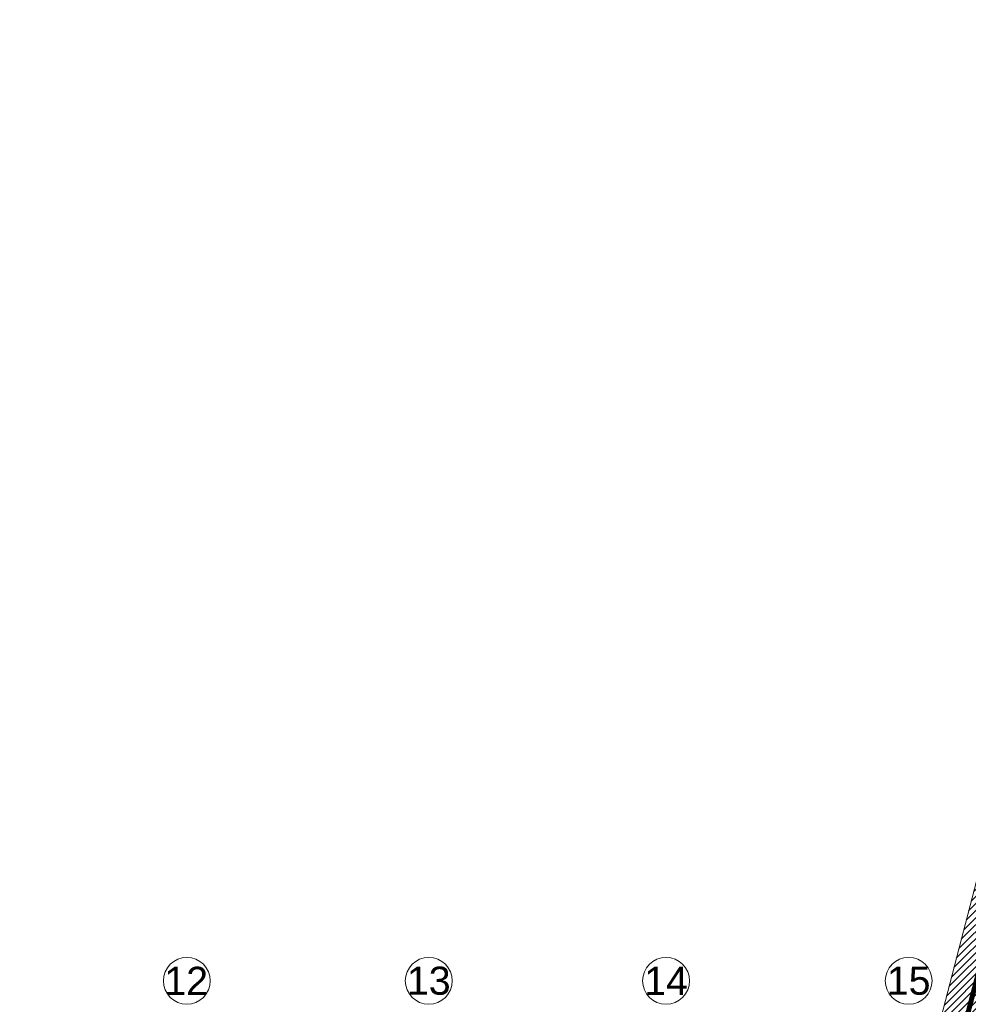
# Model space of a CAD drawing. Header units: millimetres. Extents: x 167773 to 185035, y -114105 to -66770.
# Tile 105 of 114: x 175495 to 177012, y -86012 to -84437. Entities that reach past the tile are written whole.
import ezdxf

# ---------------------------------------------------------------- set-up
doc = ezdxf.new("R2010")
doc.units = ezdxf.units.MM
for name, pattern in [('ACAD_ISO03W100', [30, 12, -18]), ('ACAD_ISO10W100', [18, 12, -3, 0, -3]), ('DASHED', [0.75, 0.5, -0.25])]:
    doc.linetypes.add(name, pattern=pattern)
doc.layers.add('!zakres', color=7, linetype='ACAD_ISO03W100', lineweight=60, true_color=0x8a14ff)
for name, color, linetype, lineweight in [('a-osie', 20, 'ACAD_ISO10W100', 9), ('b-ściany', 2, 'Continuous', 9), ('h-hatch', 8, 'Continuous', 9)]:
    doc.layers.add(name, color=color, linetype=linetype, lineweight=lineweight)
doc.styles.add('PPAB_100', font='arial.ttf', dxfattribs={"height": 18})

msp = doc.modelspace()

# ---------------------------------------------------------------- hatches: boundary and pattern name
at = {"layer": 'h-hatch'}
h = msp.add_hatch(dxfattribs=at)
h.set_pattern_fill('ANSI31', color=256, scale=2.5, style=0)
h.paths.add_polyline_path([(181080.7, -82332.9), (180067.7, -82332.9), (180067.7, -81166.9), (180240.9, -81166.9), (180240.9, -81123.9), (179127.5, -81123.9), (179013.3, -80404.9), (180240.2, -80182.2), (180232.5, -80139.5), (178967.1, -80369.2), (179093.8, -81166.9), (179150.6, -81166.9), (178946.5, -82324.9), (178009.7, -82324.9), (178009.7, -81166.9), (178152.8, -81166.9), (178152.8, -81124.9), (177043.7, -81124.9), (176929.3, -80404.9), (178152.8, -80182.8), (178145.1, -80140.1), (176887.1, -80368.4), (177013.9, -81166.9), (177091.6, -81166.9), (176984.6, -82330.9), (176863.7, -82330.9), (176863.7, -82385.9), (177009.7, -82385.9), (177009.7, -82605.9), (176863.7, -82605.9), (176863.7, -82660.9), (177844.5, -82660.9), (176938.6, -86145.9), (175326.4, -86145.9), (175326.4, -86199.8), (176979.6, -86207.1), (177915.6, -82605.9), (177039.7, -82605.9), (177039.7, -82330.9), (177152.2, -81166.9), (177341.7, -81166.9), (177341.7, -82385.9), (177877.7, -82385.9), (177877.7, -82332.9), (177372.7, -82332.9), (177372.7, -81166.9), (177957.7, -81166.9), (177957.7, -82385.9), (178994.6, -82385.9), (179209.5, -81166.9), (179409.7, -81166.9), (179409.7, -82385.9), (179945.7, -82385.9), (179945.7, -82332.9), (179438.7, -82332.9), (179438.7, -81166.9), (180025.7, -81166.9), (180025.7, -82385.9), (181039.7, -82385.9), (181039.7, -83832.9), (180452.7, -83832.9), (180452.7, -82605.9), (180423.7, -82605.9), (180423.7, -83832.9), (180253.1, -83832.9), (180097.3, -82605.9), (180044.5, -82605.9), (180044.5, -82666.9), (180192.6, -83832.9), (180128.8, -83832.9), (179993.7, -84621.5), (181261.9, -84863.6), (181270, -84821.1), (180044.2, -84587.1), (180165.7, -83877.9), (181270.7, -83877.9), (181270.7, -83832.9), (181080.7, -83832.9)])

# ---------------------------------------------------------------- linework, layer by layer
at = {"layer": '!zakres', "linetype": 'DASHED', "ltscale": 60, "const_width": 8, "flags": 128}
msp.add_lwpolyline([(177165.9, -86145.9), (179254.4, -86145.9), (179254.4, -87087.9), (175743.4, -87087.9), (175743.4, -87085.9), (170976.4, -87085.9), (170976.4, -86757.9), (171105.4, -86757.9), (171105.4, -86186.9), (170976.4, -86186.9), (170976.4, -86145.9), (176980, -86145.9), (177896.2, -82620.9), (177326.7, -82620.9), (177326.7, -82317.9)], dxfattribs=at)
at = {"layer": 'a-osie', "linetype": 'Continuous'}
for centre in [(175761.9, -85974.4), (176148.9, -85974.4), (176528.4, -85974.4), (176916.4, -85974.4)]:
    msp.add_circle(centre, 37.5, dxfattribs=at)
at = {"layer": 'b-ściany'}
msp.add_line((176938.6, -86145.9), (177844.5, -82660.9), dxfattribs=at)

# ---------------------------------------------------------------- texts
at = {"layer": 'a-osie', "linetype": 'ACAD_ISO10W100', "char_height": 45, "width": 4405.783, "attachment_point": 5, "style": 'PPAB_100'}
for s, insert in [('12', (175760.9, -85974.4)), ('13', (176148.9, -85974.4)), ('14', (176528.4, -85974.4)), ('15', (176916.4, -85974.4))]:
    msp.add_mtext(s, dxfattribs=dict(at, insert=insert))

doc.saveas('drawing.dxf')
